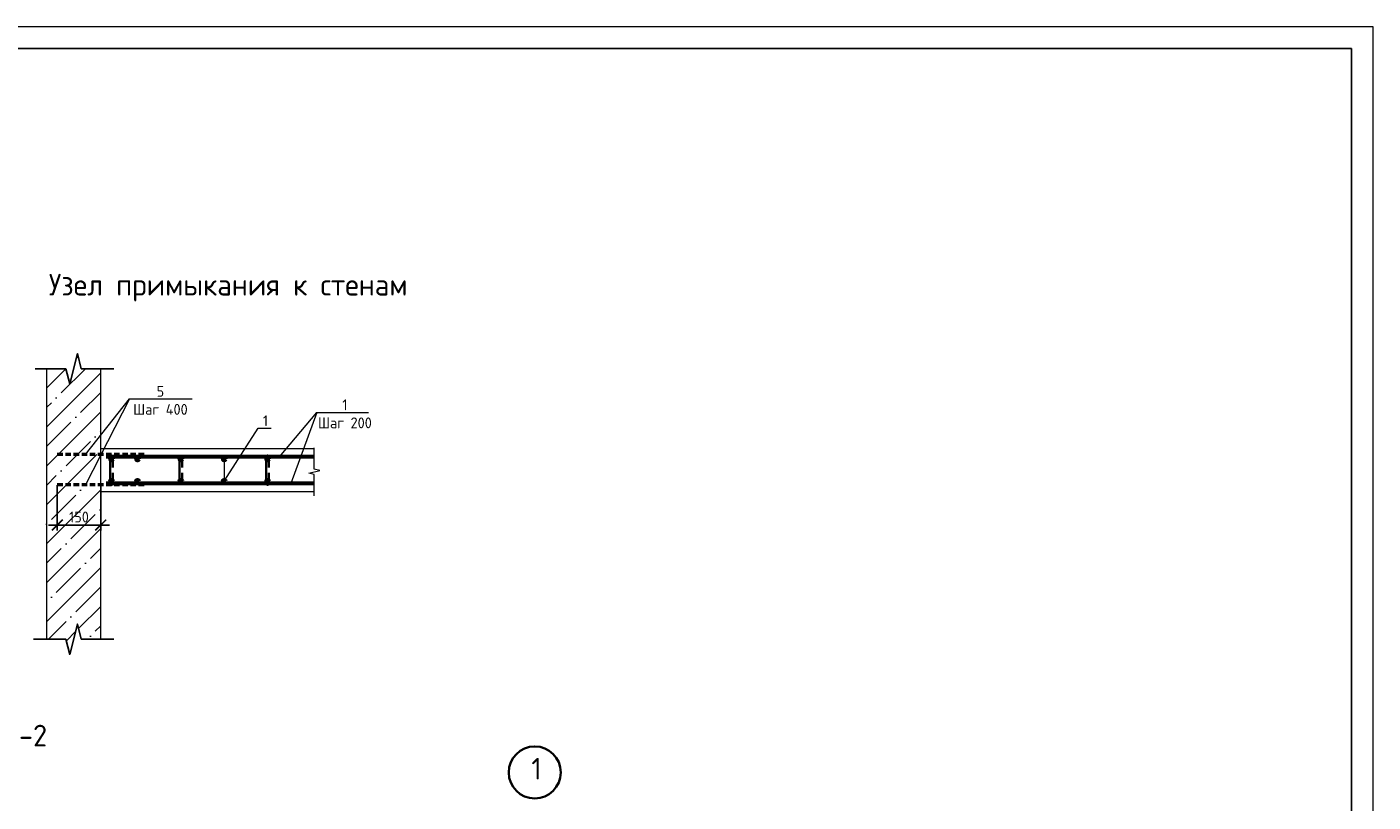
# Model space of a CAD drawing. Header units: millimetres. Extents: x 130535 to 1380046, y -52734 to 121434.
# Tile 41 of 64: x 567601 to 598650, y 16322 to 34210. Entities that reach past the tile are written whole.
import ezdxf
from ezdxf import colors
from ezdxf.entities.mleader import LeaderData, LeaderLine
from ezdxf.enums import TextEntityAlignment as Align
from ezdxf.math import Vec2, Vec3

# ---------------------------------------------------------------- set-up
doc = ezdxf.new("R2010")
doc.units = ezdxf.units.MM
doc.linetypes.add('DASHED2', pattern=[0.375, 0.25, -0.125])
doc.layers.get('DEFPOINTS').update_dxf_attribs({"color": 1, "lineweight": 0})
for name, color, linetype, lineweight in [('Основная 0.35', 200, 'Continuous', 35), ('Основная 0.60', 142, 'Continuous', 60), ('РАЗМЕРЫ', 1, 'Continuous', 9), ('Символы 0.20', 1, 'Continuous', 20), ('Текст 3.50', 82, 'Continuous', 35), ('Текст 5.00', 82, 'Continuous', 50), ('Тонкая', 81, 'Continuous', 20), ('Тонкая 0.20', 30, 'Continuous', 20), ('ТОНКИЕ', 7, 'Continuous', 9), ('штриховка', 7, 'Continuous', 18)]:
    doc.layers.add(name, color=color, linetype=linetype, lineweight=lineweight)
doc.layers.add('ТОЛСТЫЕ_ОСНОВНЫЕ', color=6, linetype='Continuous')
doc.styles.add('GOST-2.304_Type-B', font='GOST Common.ttf')
doc.dimstyles.new('СПДС', dxfattribs={"dimscale": 100, "dimtxt": 2.5, "dimasz": 2.5, "dimexe": 1.25, "dimexo": 0, "dimtad": 1, "dimdec": 0, "dimtxsty": 'GOST-2.304_Type-B', "dimblk": 'ARCHTICK', "dimcen": 2.5, "dimdle": 2, "dimadec": 0, "dimazin": 2, "dimtfac": 0.75, "dimtdec": 0, "dimtmove": 1, "dimatfit": 3, "dimfxl": 1, "dimtolj": 1, "dimarcsym": 1})

# ---------------------------------------------------------------- blocks, each defined once
blk = doc.blocks.new('*U5')
at = {"layer": 'ТОЛСТЫЕ_ОСНОВНЫЕ', "color": 6}
blk.add_lwpolyline([(20, 5), (589, 5), (589, 415), (20, 415)], close=True, dxfattribs=at)
at = {"layer": 'ТОНКИЕ'}
blk.add_lwpolyline([(0, 0), (594, 0), (594, 420), (0, 420)], close=True, dxfattribs=at)
blk = doc.blocks.new('_None')
blk = doc.blocks.new('_ArchTick')
at = {"color": 0, "linetype": 'ByBlock', "const_width": 0.15}
blk.add_lwpolyline([(-0.5, -0.5), (0.5, 0.5)], dxfattribs=at)
blk = doc.blocks.new('*D588')
at = {"layer": 'DEFPOINTS', "color": 0, "linetype": 'Continuous', "lineweight": 0, "transparency": 16777216}
for p in [(568302, 23639), (569302, 23639), (569302, 22713)]:
    blk.add_point(p, dxfattribs=at)
at = {"layer": 'РАЗМЕРЫ', "color": 0, "linetype": 'Continuous', "lineweight": -2, "transparency": 16777216}
for p, q in [((568302, 23639), (568302, 22588)), ((569302, 23639), (569302, 22588)), ((568102, 22713), (569502, 22713))]:
    blk.add_line(p, q, dxfattribs=at)
at = {"layer": 'РАЗМЕРЫ', "color": 0, "linetype": 'Continuous', "lineweight": -2, "transparency": 16777216, "xscale": 250, "yscale": 250, "zscale": 250, "rotation": 180}
blk.add_blockref('_ArchTick', (568302, 22713), dxfattribs=at)
at = {"layer": 'РАЗМЕРЫ', "color": 0, "linetype": 'Continuous', "lineweight": -2, "transparency": 16777216, "xscale": 250, "yscale": 250, "zscale": 250}
blk.add_blockref('_ArchTick', (569302, 22713), dxfattribs=at)
at = {"layer": 'РАЗМЕРЫ', "color": 0, "linetype": 'Continuous', "lineweight": 0, "transparency": 16777216, "insert": (568802, 22901), "char_height": 250, "attachment_point": 5, "style": 'GOST-2.304_Type-B'}
blk.add_mtext('\\A1;150', dxfattribs=at)

msp = doc.modelspace()

# ---------------------------------------------------------------- hatches: boundary and pattern name
at = {"layer": 'штриховка', "linetype": 'Continuous', "lineweight": 0}
h = msp.add_hatch(dxfattribs=at)
h.set_pattern_fill('ANSI35', color=256, scale=100)
h.set_pattern_definition([(45, (-257456.1, 148679.9), (-449.0128, 449.0128), []), (45, (-257007.06, 148679.9), (-449.0128, 449.0128), [793.75, -158.75, 0, -158.75])])
h.paths.add_polyline_path([(569302.2, 23481.2), (569302.2, 23481.2), (569302.2, 23639.5), (568954.2, 23639.5), (569302.2, 24322.5), (569302.2, 24342), (568954.2, 24342), (569302.2, 24783.5), (569302.2, 26321.2), (568852.2, 26321.2), (568764.7, 26671.2), (568589.7, 25971.2), (568502.2, 26321.2), (568052.2, 26321.2), (568052.2, 20081.2), (568502.2, 20081.2), (568589.7, 19731.2), (568764.7, 20431.2), (568852.2, 20081.2), (569302.2, 20081.2)])

# ---------------------------------------------------------------- linework, layer by layer
at = {"color": 0, "linetype": 'ByBlock', "lineweight": -2}
for p, q in [((567790.8, 26321.2), (568502.2, 26321.2)), ((568852.2, 26321.2), (569302.2, 26321.2)), ((569302.2, 26321.2), (569602.2, 26321.2)), ((568052.2, 20081.2), (567752.2, 20081.2)), ((568052.2, 20081.2), (568502.2, 20081.2)), ((568852.2, 20081.2), (569302.2, 20081.2)), ((569302.2, 20081.2), (569602.2, 20081.2))]:
    msp.add_line(p, q, dxfattribs=at)
at = {"linetype": 'DASHED2', "lineweight": 50, "ltscale": 500}
for p, q in [((570302.2, 24342), (568302.2, 24342)), ((570302.2, 23639.5), (568302.2, 23639.5))]:
    msp.add_line(p, q, dxfattribs=at)
at = {"color": 0, "linetype": 'ByBlock', "lineweight": -2}
for points in [[(568502.2, 26321.2), (568589.7, 25971.2), (568764.7, 26671.2), (568852.2, 26321.2)], [(568502.2, 20081.2), (568589.7, 19731.2), (568764.7, 20431.2), (568852.2, 20081.2)]]:
    msp.add_lwpolyline(points, dxfattribs=at)
at = {"layer": 'Основная 0.35'}
for p, q in [((569522.2, 24291.2), (569522.2, 23671.2)), ((569582.2, 24291.2), (569582.2, 24041.2)), ((571122.2, 24291.2), (571122.2, 23671.2)), ((571182.2, 24291.2), (571182.2, 24041.2)), ((573122.2, 24291.2), (573122.2, 23671.2)), ((573182.2, 24291.2), (573182.2, 24041.2)), ((569582.2, 23671.2), (569582.2, 23921.2)), ((571182.2, 23671.2), (571182.2, 23921.2)), ((573182.2, 23671.2), (573182.2, 23921.2))]:
    msp.add_line(p, q, dxfattribs=at)
for centre, start, end in [((569552.2, 24291.2), 0, 180), ((573152.2, 24291.2), 0, 180), ((569552.2, 23671.2), 180, 0), ((573152.2, 23671.2), 180, 0)]:
    msp.add_arc(centre, 30, start, end, dxfattribs=at)
at = {"layer": 'Основная 0.60'}
for p, q in [((574229.6, 24291.2), (569427.2, 24291.2)), ((574229.6, 23671.2), (569427.2, 23671.2))]:
    msp.add_line(p, q, dxfattribs=at)
for centre in [(569552.2, 24231.2), (570152.2, 24231.2), (571152.2, 24231.2), (572152.2, 24231.2), (573152.2, 24231.2), (569552.2, 23731.2), (570152.2, 23731.2), (571152.2, 23731.2), (572152.2, 23731.2), (573152.2, 23731.2)]:
    msp.add_circle(centre, 30, dxfattribs=at)
at = {"layer": 'РАЗМЕРЫ', "linetype": 'Continuous', "lineweight": 0}
for p, q in [((569966.3, 25626), (568954.2, 23639.5)), ((574288.1, 25314.9), (573687.7, 23671.2))]:
    msp.add_line(p, q, dxfattribs=at)
at = {"layer": 'Символы 0.20'}
for points in [[(573429.1, 24291.2), (574288.1, 25314.9)], [(574288.1, 25314.9), (575482.8, 25314.9)]]:
    msp.add_lwpolyline(points, dxfattribs=at)
at = {"layer": 'Текст 3.50'}
msp.add_circle((579314.2, 17006.4), 600, dxfattribs=at)
at = {"layer": 'Тонкая'}
msp.add_lwpolyline([(574229.6, 23393), (574229.6, 23468), (574229.6, 23882.7), (574104.6, 23914), (574354.6, 23976.5), (574229.6, 24007.7), (574229.6, 24422.5), (574229.6, 24497.5)], dxfattribs=at)
at = {"layer": 'Тонкая 0.20', "ltscale": 6}
for p, q in [((568052.2, 26321.2), (568052.2, 20081.2)), ((569302.2, 20081.2), (569302.2, 26321.2))]:
    msp.add_line(p, q, dxfattribs=at)
at = {"layer": 'Тонкая 0.20'}
for points in [[(569302.2, 24481.2), (574229.6, 24481.2)], [(574229.6, 23481.2), (569302.2, 23481.2), (569302.2, 24481.2)]]:
    msp.add_lwpolyline(points, dxfattribs=at)

# ---------------------------------------------------------------- block references
at = {"xscale": 100, "yscale": 100, "zscale": 100}
msp.add_blockref('*U5', (539249.9, -7790.1), dxfattribs=at)
msp.add_blockref('*U5', (539249.9, -7790.1), dxfattribs=at)

# ---------------------------------------------------------------- texts
at = {"layer": 'Символы 0.20', "insert": (574935.2, 25614.9), "char_height": 250, "attachment_point": 2, "style": 'GOST-2.304_Type-B'}
msp.add_mtext('1\\PШаг 200', dxfattribs=at)
at = {"layer": 'Текст 3.50', "insert": (579236, 17342.9), "char_height": 500, "width": 1472.512, "attachment_point": 1, "style": 'GOST-2.304_Type-B'}
msp.add_mtext('1', dxfattribs=at)
at = {"layer": 'Текст 5.00', "style": 'GOST-2.304_Type-B'}
msp.add_text('2-2', height=500, dxfattribs=at).set_placement((567579.4, 17856.9), align=Align.MIDDLE_CENTER)
at = {"layer": 'ТОНКИЕ', "linetype": 'Continuous', "lineweight": 0, "style": 'GOST-2.304_Type-B'}
msp.add_text('Узел примыкания к стенам', height=500, dxfattribs=at).set_placement((572243, 28261.2), align=Align.MIDDLE_CENTER)

# ---------------------------------------------------------------- dimensions: what is measured, and where the dimension line sits
at = {"layer": 'РАЗМЕРЫ', "linetype": 'Continuous', "lineweight": 0}
dim = msp.add_linear_dim(base=(569302.2, 22713.2), p1=(568302.2, 23639.5), p2=(569302.2, 23639.5), text='150', dimstyle='СПДС', dxfattribs=at)
dim.commit()
dim.dimension.update_dxf_attribs({"geometry": '*D588', "text_midpoint": (568802.2, 22900.7)})

# ---------------------------------------------------------------- leaders
at = {"layer": 'Символы 0.20'}
ml = msp.add_multileader_mtext('Standard', dxfattribs=at)
ml.set_content('5\\PШаг 400', color=256, style='GOST-2.304_Type-B')
ml.set_leader_properties(color=256, linetype='ByLayer', lineweight=-1)
ml.set_arrow_properties(name='NONE')
ml.build(insert=Vec2(0, 0))
ml.multileader.update_dxf_attribs({"text_left_attachment_type": 6, "text_right_attachment_type": 6, "dogleg_length": 1, "arrow_head_size": 18, "scale": 20})
ctx = ml.context
ctx.base_point, ctx.scale, ctx.char_height, ctx.arrow_head_size, ctx.landing_gap_size, ctx.plane_origin = Vec3(570066.3, 25626), 20, 250, 18, 9, Vec3(568820.8, 25750.7)
ctx.left_attachment, ctx.right_attachment, ctx.text_align_type = 6, 6, 1
notes = []
notes.append((ctx, [(0, (1, 1, 0), (569966.3, 25626), (1, 0), 100, [(0, [(568954.2, 24342)], 0, [])])]))
ctx.mtext.insert, ctx.mtext.alignment, ctx.mtext.flow_direction = Vec3(570680.6, 25926), 2, 5
ml = msp.add_multileader_mtext('Standard', dxfattribs=at)
ml.set_content('1', color=256, style='GOST-2.304_Type-B')
ml.set_leader_properties(color=256, linetype='ByLayer', lineweight=-1)
ml.set_arrow_properties(name='NONE')
ml.build(insert=Vec2(0, 0))
ml.multileader.update_dxf_attribs({"text_left_attachment_type": 6, "text_right_attachment_type": 6, "dogleg_length": 1, "arrow_head_size": 18, "scale": 20})
ctx = ml.context
ctx.base_point, ctx.scale, ctx.char_height, ctx.arrow_head_size, ctx.landing_gap_size, ctx.plane_origin = Vec3(573033.8, 24947.1), 20, 250, 18, 9, Vec3(570685.4, 29101.2)
ctx.left_attachment, ctx.right_attachment = 6, 6
notes.append((ctx, [(0, (1, 1, 0), (572933.8, 24947.1), (1, 0), 100, [(1, [(572152.2, 24231.2), (572152.2, 23731.2)], 0, [])])]))
ctx.mtext.insert, ctx.mtext.width, ctx.mtext.flow_direction = Vec3(573042.8, 25247.1), 28.429, 5
for ctx, leaders in notes:
    for number, flags, end, landing, length, lines in leaders:
        leader = LeaderData()
        leader.index, (leader.has_last_leader_line, leader.has_dogleg_vector, leader.attachment_direction) = number, flags
        leader.last_leader_point, leader.dogleg_vector, leader.dogleg_length = Vec3(end), Vec3(landing), length
        for number, points, colour, breaks in lines:
            line = LeaderLine()
            line.index, line.vertices, line.color, line.breaks = number, Vec3.list(points), colors.encode_raw_color(colour), breaks
            leader.lines.append(line)
        ctx.leaders.append(leader)

doc.saveas('drawing.dxf')
